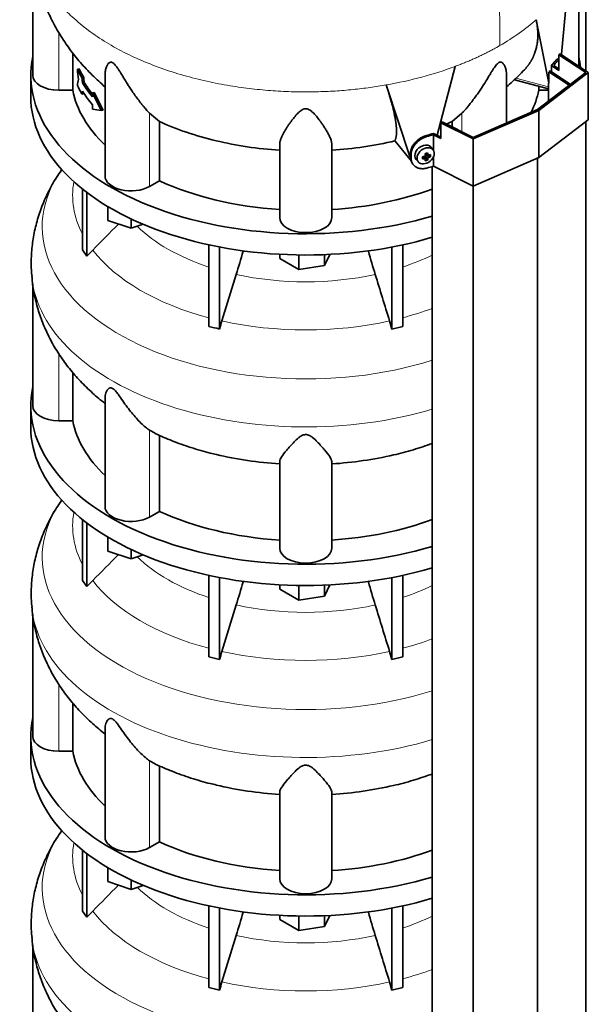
# Model space of a CAD drawing. Header units: millimetres. Extents: x 455 to 1347, y -2538 to 1816.
# Tile 10 of 33: x 1049 to 1344, y -1596 to -1085. Entities that reach past the tile are written whole.
import ezdxf

# ---------------------------------------------------------------- set-up
doc = ezdxf.new("R2010")
doc.units = ezdxf.units.MM
for name, color, linetype in [('M5X8_UNI7687', 7, 'Continuous'), ('MID_344-6', 7, 'Continuous'), ('VSI344-454_TERMI', 7, 'Continuous'), ('VSI344-454_TESTA', 7, 'Continuous'), ('VSI344_DIFFUSORE', 7, 'Continuous')]:
    doc.layers.add(name, color=color, linetype=linetype)

# ---------------------------------------------------------------- blocks, each defined once
blk = doc.blocks.new('SE4')
at = {"layer": 'M5X8_UNI7687', "color": 7, "linetype": 'Continuous', "lineweight": 35}
for p, q in [((1259.51, -1154.17), (1260.68, -1155.17)), ((1259.59, -1154.24), (1259.59, -1155.12)), ((1263.32, -1152.46), (1262.32, -1151.11)), ((1254.54, -1157.39), (1255.65, -1158.65)), ((1257.72, -1157.13), (1258.08, -1155.94)), ((1259.25, -1157.11), (1258.55, -1155.86)), ((1260.47, -1157.73), (1259.56, -1155.76)), ((1261.96, -1155.99), (1260.01, -1155.23))]:
    blk.add_line(p, q, dxfattribs=at)
at = {"layer": 'M5X8_UNI7687', "color": 4, "linetype": 'Continuous', "lineweight": 9}
for p, q in [((1259.64, -1154.14), (1260.57, -1154.94)), ((1258.83, -1156.97), (1258.24, -1155.92)), ((1260.57, -1156.91), (1259.56, -1155.76)), ((1260.01, -1155.23), (1261.02, -1156.38))]:
    blk.add_line(p, q, dxfattribs=at)
at = {"layer": 'M5X8_UNI7687', "color": 7, "linetype": 'Continuous', "lineweight": 35}
for centre, major_axis, ratio, start_param, end_param in [((1328.25, -1113.81), (1.3, 4.83), 0.345066, 0.569254, 0.777666), ((1258.36, -1154.16), (3.89, 3.14), 0.739997, 0, 3.172175), ((1256.67, -1154.57), (8.97, 2.29), 0.035701, -1.293098, -1.143406), ((1255.89, -1150.88), (2.06, -9.79), 0.279258, 1.046834, 1.161394), ((1255.61, -1150.96), (3.16, -9.49), 0.408248, 1.007206, 1.121766), ((1258.36, -1154.16), (3.89, 3.14), 0.739997, 6.252603, 6.283185), ((1255.75, -1151.05), (9.99, 0.43), 0.510658, -1.393505, -1.278945), ((1259.45, -1151.32), (-1.01, -9.2), 0.152739, -1.021742, -0.87205), ((1255.75, -1150.8), (9.99, -0.48), 0.639648, -1.340934, -1.226375), ((1255.89, -1150.88), (2.06, -9.79), 0.279258, 0.690017, 0.804576), ((1256.67, -1149.57), (7.61, -5.28), 0.901051, 5.557555, 5.707247), ((1259.82, -1155.41), (0.391, 0.312), 0.744948, 1.56038, 2.087178), ((1260.02, -1155.64), (-0.449, 0.845), 0.482969, 0.934611, 1.452812), ((1260.02, -1155.64), (-0.837, 0.408), 0.40333, 4.914112, 5.432313), ((1255.61, -1150.96), (3.16, -9.49), 0.408248, 0.650389, 0.764948), ((1255.75, -1151.05), (9.99, 0.43), 0.510658, -1.036687, -0.922127), ((1255.75, -1150.8), (9.99, -0.48), 0.639648, -0.984117, -0.869557), ((1253.9, -1152.82), (6.65, -6.44), 0.71261, 0.529363, 0.679055)]:
    blk.add_ellipse(centre, major_axis=major_axis, ratio=ratio, start_param=start_param, end_param=end_param, dxfattribs=at)
blk.add_ellipse((1259.42, -1155.47), major_axis=(-3.84, -3.1), ratio=0.739997, dxfattribs=at)
for points in [[(1258.83, -1155.81), (1258.85, -1155.81), (1258.88, -1155.8), (1258.93, -1155.78), (1258.97, -1155.77), (1259.01, -1155.74), (1259.05, -1155.72), (1259.09, -1155.69), (1259.12, -1155.65), (1259.16, -1155.62), (1259.19, -1155.58), (1259.22, -1155.54), (1259.24, -1155.5), (1259.25, -1155.46), (1259.27, -1155.41), (1259.28, -1155.37), (1259.28, -1155.33), (1259.28, -1155.3), (1259.28, -1155.28)], [(1259.28, -1157.26), (1259.28, -1157.24), (1259.28, -1157.22), (1259.28, -1157.18), (1259.27, -1157.15), (1259.25, -1157.12), (1259.24, -1157.09), (1259.22, -1157.07), (1259.19, -1157.04), (1259.16, -1157.02), (1259.12, -1157), (1259.09, -1156.98), (1259.05, -1156.97), (1259.01, -1156.97), (1258.97, -1156.96), (1258.93, -1156.96), (1258.88, -1156.96), (1258.85, -1156.97), (1258.83, -1156.97)], [(1260.57, -1154.94), (1260.57, -1154.95), (1260.57, -1154.98), (1260.58, -1155.02), (1260.6, -1155.06), (1260.61, -1155.09), (1260.63, -1155.12), (1260.65, -1155.15), (1260.68, -1155.18), (1260.71, -1155.2), (1260.75, -1155.22), (1260.78, -1155.23), (1260.82, -1155.24), (1260.86, -1155.25), (1260.9, -1155.25), (1260.93, -1155.24), (1260.98, -1155.24), (1261.01, -1155.23), (1261.02, -1155.22)], [(1261.02, -1156.38), (1261.01, -1156.39), (1260.98, -1156.4), (1260.93, -1156.42), (1260.9, -1156.44), (1260.86, -1156.47), (1260.82, -1156.5), (1260.78, -1156.53), (1260.75, -1156.56), (1260.71, -1156.6), (1260.68, -1156.64), (1260.65, -1156.68), (1260.63, -1156.72), (1260.61, -1156.76), (1260.6, -1156.79), (1260.58, -1156.83), (1260.57, -1156.87), (1260.57, -1156.9), (1260.57, -1156.91)]]:
    blk.add_open_spline(points, degree=3, dxfattribs=at)
at = {"layer": 'MID_344-6', "color": 7, "linetype": 'Continuous', "lineweight": 35}
for p, q in [((1342.42, -1111.46), (1342.42, -1037.48)), ((1333.81, -1118.93), (1323.27, -1111.93)), ((1323.47, -1111.7), (1323.92, -1111.48)), ((1323.92, -1111.48), (1334.43, -1118.46)), ((1323.16, -1117.86), (1323.16, -1127.09)), ((1342.42, -2191.74), (1342.42, -1137.79)), ((1317.36, -2210.95), (1317.36, -1156.76)), ((1262.81, -1161.07), (1262.81, -2215.34)), ((1284.1, -2225.42), (1284.1, -1171.23))]:
    blk.add_line(p, q, dxfattribs=at)
at = {"layer": 'VSI344-454_TERMI', "color": 7, "linetype": 'Continuous', "lineweight": 35}
for p, q in [((1328.47, -1103.07), (1329.18, -1102.66)), ((1342.42, -1112.34), (1328.47, -1103.07)), ((1328.47, -1103.07), (1328.47, -1111.24)), ((1329.18, -1102.66), (1343.71, -1112.31)), ((1317.36, -1131.54), (1342.42, -1112.34)), ((1343.71, -1112.31), (1318.07, -1131.95)), ((1324.57, -1108.65), (1328.47, -1111.24)), ((1324.57, -1111.91), (1324.57, -1108.65)), ((1325.77, -1108.56), (1328.47, -1110.36)), ((1343.71, -1112.31), (1343.71, -1136.81)), ((1318.07, -1131.95), (1284.05, -1146.75)), ((1284.1, -1146.01), (1317.36, -1131.54)), ((1318.07, -1131.95), (1318.07, -1156.45)), ((1267.34, -1138.36), (1268.05, -1137.95)), ((1284.05, -1146.75), (1267.34, -1138.36)), ((1267.34, -1138.36), (1267.34, -1146.53)), ((1268.05, -1137.95), (1284.1, -1146.01)), ((1343.71, -1136.81), (1318.07, -1156.45)), ((1263.57, -1143.87), (1267.34, -1145.76)), ((1263.42, -1152.6), (1263.42, -1144.56)), ((1263.42, -1144.56), (1267.34, -1146.53)), ((1284.05, -1146.75), (1284.05, -1171.25)), ((1251.51, -1156.07), (1251.51, -1154.44)), ((1251.89, -1156.61), (1251.89, -1154.98)), ((1252.49, -1159.3), (1252.87, -1159.84)), ((1263.42, -1160.89), (1263.42, -1156.17)), ((1318.07, -1156.45), (1284.05, -1171.25)), ((1284.05, -1171.25), (1263.42, -1160.89))]:
    blk.add_line(p, q, dxfattribs=at)
at = {"layer": 'VSI344-454_TERMI', "color": 4, "linetype": 'Continuous', "lineweight": 9}
for p, q in [((1327.42, -1106.65), (1326.49, -1106.43)), ((1259.74, -1144.98), (1260.11, -1145.51)), ((1251.51, -1154.44), (1251.89, -1154.98)), ((1251.89, -1156.61), (1251.51, -1156.07))]:
    blk.add_line(p, q, dxfattribs=at)
at = {"layer": 'VSI344-454_TERMI', "color": 7, "linetype": 'Continuous', "lineweight": 35}
for centre, major_axis, start_param, end_param in [((1197.29, -1070.38), (143.5, 0), -0.480069, -0.450192), ((1197.29, -1070.38), (144.5, 0), -0.475352, -0.449757), ((1197.29, -1070.38), (143.5, 0), -1.120604, -1.090727), ((1197.29, -1070.38), (144.5, 0), -1.121039, -1.095444), ((1197.29, -1086.71), (144.5, 0), -1.121039, -1.095444)]:
    blk.add_ellipse(centre, major_axis=major_axis, ratio=0.57735, start_param=start_param, end_param=end_param, dxfattribs=at)
for points, knots in [([(1326.49, -1106.43), (1326.54, -1106.38), (1326.62, -1106.28), (1326.75, -1106.14), (1326.88, -1106.01), (1327, -1105.88), (1327.13, -1105.77), (1327.25, -1105.66), (1327.37, -1105.56), (1327.49, -1105.47), (1327.61, -1105.38), (1327.73, -1105.31), (1327.84, -1105.25), (1328.03, -1105.15), (1328.29, -1105.06), (1328.56, -1105.04), (1328.72, -1105.06), (1328.78, -1105.08)], [0, 0, 0, 0, 0.0210181, 0.0419347, 0.0627717, 0.0835515, 0.1042965, 0.1250293, 0.1457726, 0.1665489, 0.1873807, 0.2082903, 0.2292998, 0.2504308, 0.312491, 0.3747066, 0.4161494, 0.4161494, 0.4161494, 0.4161494]), ([(1328.49, -1105.63), (1328.47, -1105.65), (1328.36, -1105.72), (1328.18, -1105.87), (1327.93, -1106.1), (1327.68, -1106.35), (1327.51, -1106.55), (1327.42, -1106.65)], [0.8203443, 0.8203443, 0.8203443, 0.8203443, 0.8334714, 0.8749845, 0.9164568, 0.9580689, 1, 1, 1, 1]), ([(1251.51, -1154.44), (1251.51, -1154.36), (1251.51, -1154.2), (1251.53, -1153.95), (1251.55, -1153.71), (1251.58, -1153.46), (1251.62, -1153.22), (1251.67, -1152.97), (1251.72, -1152.72), (1251.79, -1152.47), (1251.87, -1152.23), (1251.95, -1151.98), (1252.04, -1151.73), (1252.21, -1151.31), (1252.48, -1150.74), (1252.9, -1150.02), (1253.38, -1149.32), (1253.93, -1148.65), (1254.54, -1148.01), (1255.19, -1147.42), (1255.88, -1146.87), (1256.53, -1146.43), (1257.11, -1146.08), (1257.63, -1145.8), (1258.15, -1145.55), (1258.67, -1145.33), (1259.2, -1145.14), (1259.56, -1145.03), (1259.74, -1144.98)], [0, 0, 0, 0, 0.020997, 0.041893, 0.062713, 0.083477, 0.104209, 0.124931, 0.145666, 0.166436, 0.187265, 0.208173, 0.229184, 0.250319, 0.312379, 0.374611, 0.437429, 0.499972, 0.562502, 0.625327, 0.687534, 0.749602, 0.791735, 0.833469, 0.874983, 0.916456, 0.958068, 1, 1, 1, 1]), ([(1260.11, -1145.51), (1260.02, -1145.54), (1259.85, -1145.59), (1259.58, -1145.68), (1259.31, -1145.77), (1259.05, -1145.87), (1258.79, -1145.97), (1258.53, -1146.09), (1258.27, -1146.21), (1258.01, -1146.34), (1257.75, -1146.47), (1257.5, -1146.61), (1257.24, -1146.76), (1256.82, -1147.02), (1256.26, -1147.4), (1255.57, -1147.95), (1254.91, -1148.55), (1254.31, -1149.18), (1253.76, -1149.86), (1253.28, -1150.56), (1252.86, -1151.27), (1252.55, -1151.93), (1252.32, -1152.51), (1252.16, -1153.01), (1252.04, -1153.51), (1251.95, -1154), (1251.9, -1154.49), (1251.89, -1154.81), (1251.89, -1154.98)], [0, 0, 0, 0, 0.021018, 0.041934, 0.062771, 0.08355, 0.104295, 0.125028, 0.145771, 0.166547, 0.187379, 0.208288, 0.229298, 0.250429, 0.312489, 0.374705, 0.437522, 0.500061, 0.562591, 0.625422, 0.687637, 0.749714, 0.79185, 0.833578, 0.875077, 0.916526, 0.958107, 1, 1, 1, 1]), ([(1252.48, -1159.3), (1252.36, -1159.12), (1252.17, -1158.8), (1251.95, -1158.33), (1251.79, -1157.91), (1251.66, -1157.47), (1251.57, -1157.02), (1251.52, -1156.55), (1251.51, -1156.23), (1251.51, -1156.07)], [0.6886177, 0.6886177, 0.6886177, 0.6886177, 0.7497141, 0.7918499, 0.8335781, 0.8750765, 0.9165257, 0.958107, 1, 1, 1, 1]), ([(1251.89, -1156.61), (1251.89, -1156.69), (1251.89, -1156.85), (1251.9, -1157.09), (1251.92, -1157.32), (1251.96, -1157.55), (1252, -1157.78), (1252.04, -1158.01), (1252.1, -1158.23), (1252.17, -1158.44), (1252.24, -1158.66), (1252.33, -1158.87), (1252.42, -1159.07), (1252.59, -1159.41), (1252.86, -1159.85), (1253.28, -1160.36), (1253.76, -1160.83), (1254.31, -1161.23), (1254.91, -1161.56), (1255.57, -1161.83), (1256.26, -1162.02), (1256.91, -1162.13), (1257.49, -1162.17), (1258.01, -1162.18), (1258.53, -1162.15), (1259.05, -1162.08), (1259.58, -1161.98), (1259.94, -1161.89), (1260.11, -1161.84)], [0, 0, 0, 0, 0.020996, 0.041893, 0.062713, 0.083477, 0.104209, 0.124931, 0.145666, 0.166436, 0.187264, 0.208173, 0.229184, 0.250319, 0.312379, 0.374611, 0.437429, 0.499972, 0.562503, 0.625328, 0.687536, 0.749604, 0.791737, 0.833471, 0.874985, 0.916457, 0.958069, 1, 1, 1, 1])]:
    blk.add_open_spline(points, degree=3, knots=knots, dxfattribs=at)
at = {"layer": 'VSI344-454_TESTA', "color": 7, "linetype": 'Continuous', "lineweight": 35}
for p, q in [((1055.79, -1052.25), (1055.79, -1113.66)), ((1338.79, -1109.05), (1338.79, -1052.22)), ((1329.76, -1102.71), (1333.41, -1064.22)), ((1323.23, -1117.73), (1316.72, -1084.88)), ((1076.55, -1102.11), (1076.55, -1121.45)), ((1079.88, -1110.33), (1078.95, -1110.56)), ((1093.28, -1113.36), (1093.28, -1165.91)), ((1265.48, -1144.83), (1274.77, -1109.1)), ((1301.3, -1138.52), (1301.3, -1113.36)), ((1323.27, -1111.93), (1323.27, -1117.74)), ((1082.23, -1114.82), (1081.3, -1115.04)), ((1082.53, -1117.44), (1081.61, -1117.66)), ((1305.55, -1116.06), (1323.16, -1120.8)), ((1076.55, -1121.45), (1069.29, -1121.45)), ((1082.23, -1123.25), (1081.3, -1123.47)), ((1087.7, -1122.58), (1086.78, -1122.81)), ((1091.32, -1131.99), (1086.78, -1122.81)), ((1086.78, -1122.81), (1086.78, -1124.91)), ((1092.25, -1131.77), (1087.7, -1122.58)), ((1251.28, -1155.86), (1238.98, -1118.74)), ((1318.04, -1119.43), (1318.04, -1121.45)), ((1323.16, -1121.45), (1318.04, -1121.45)), ((1086.78, -1129.13), (1086.78, -1131.24)), ((1091.32, -1131.99), (1086.78, -1131.24)), ((1092.25, -1131.77), (1091.32, -1131.99)), ((1121.46, -1137.68), (1116.33, -1133.4)), ((1278.26, -1133.4), (1273.13, -1137.68)), ((1121.46, -1137.68), (1121.46, -1168.46)), ((1273.13, -1137.68), (1273.13, -1140.5)), ((1243.51, -1147.75), (1243.54, -1147.5)), ((1243.55, -1147.82), (1252.05, -1158.34)), ((1183.79, -1187.56), (1183.79, -1149.53)), ((1210.79, -1187.56), (1210.79, -1149.53)), ((1121.46, -1168.46), (1116.33, -1171.43))]:
    blk.add_line(p, q, dxfattribs=at)
at = {"layer": 'VSI344-454_TESTA', "color": 4, "linetype": 'Continuous', "lineweight": 9}
for p, q in [((1069.29, -1121.45), (1069.29, -1091.39)), ((1306.21, -1115.2), (1323.16, -1119.76)), ((1116.33, -1171.43), (1116.33, -1133.4)), ((1278.26, -1143.08), (1278.26, -1133.4)), ((1243.54, -1147.5), (1251.97, -1157.94))]:
    blk.add_line(p, q, dxfattribs=at)
at = {"layer": 'VSI344-454_TESTA', "color": 7, "linetype": 'Continuous', "lineweight": 35}
for centre, major_axis, start_param, end_param in [((1197.29, -1092.29), (-122.5, 0), 0.261186, 0.327396), ((1197.29, -1092.29), (-121.5, 0), 0.260097, 0.326857), ((1069.29, -1113.66), (13.5, 0), 3.141593, 4.712389), ((1197.29, -1094.4), (-122.5, 0), 0.335083, 0.446047), ((1197.29, -1094.4), (-121.5, 0), 0.334608, 0.428513), ((1197.29, -1113.66), (-121.5, 0), 0.111341, 0.543224), ((1197.29, -1100.73), (-122.5, 0), 0.261186, 0.327396), ((1197.29, -1098.62), (-122.5, 0), 0.335083, 0.446047), ((1197.29, -1113.66), (121.5, 0), 6.004526, 6.171844), ((1106.78, -1165.91), (13.5, 0), 3.141593, 5.497787), ((1197.29, -1113.66), (-121.5, 0), 0.896739, 1.459455), ((1197.29, -1113.66), (121.5, 0), 4.82373, 5.281941), ((1197.29, -1187.56), (13.5, 0), 3.141593, 6.283185)]:
    blk.add_ellipse(centre, major_axis=major_axis, ratio=0.57735, start_param=start_param, end_param=end_param, dxfattribs=at)
at = {"layer": 'VSI344-454_TESTA', "color": 4, "linetype": 'Continuous', "lineweight": 9}
blk.add_ellipse((1197.29, -1040.15), major_axis=(142.36, 0), ratio=0.57735, start_param=5.009578, end_param=5.287871, dxfattribs=at)
blk.add_open_spline([(1278.8, -975.82), (1279.83, -980.38), (1282.63, -990.04), (1287.76, -1005.38), (1292.13, -1021.26), (1294.78, -1036.28), (1296.35, -1050.37), (1297.24, -1063.92), (1297.71, -1077.16), (1297.85, -1088.49), (1297.95, -1095.53), (1297.95, -1098.26)], degree=3, knots=[0, 0, 0, 0, 0.117079, 0.240569, 0.360617, 0.476421, 0.590288, 0.703407, 0.816259, 0.929029, 1, 1, 1, 1], dxfattribs=at)
for points, weights in [([(1054.94, -1040.18), (1054.99, -1106.01), (1148.28, -1134.77), (1238.98, -1118.74)], [0.668551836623, 0.547083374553, 0.657566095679, 1]), ([(1274.77, -1109.1), (1283.14, -1105.96), (1290.9, -1102.34), (1297.95, -1098.26)], [1, 0.996331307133, 0.996331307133, 1])]:
    blk.add_rational_spline(points, weights, degree=3, dxfattribs=at)
at = {"layer": 'VSI344-454_TESTA', "color": 7, "linetype": 'Continuous', "lineweight": 35}
for points, knots in [([(1055, -1040.21), (1055.03, -1042.81), (1055.09, -1047.74), (1056.13, -1056.1), (1057.92, -1064.66), (1060.48, -1073.06), (1063.74, -1081.18), (1067.69, -1089.02), (1072.3, -1096.53), (1077.56, -1103.69), (1083.46, -1110.51), (1088.74, -1115.7), (1092.13, -1118.72), (1093.21, -1119.64)], [0, 0, 0, 0, 0.0696745, 0.1566574, 0.2431975, 0.329521, 0.415867, 0.5024922, 0.5896742, 0.6777117, 0.766919, 0.8576112, 0.8997453, 0.8997453, 0.8997453, 0.8997453]), ([(1310.63, -1110.86), (1310.69, -1110.79), (1310.87, -1110.61), (1311.14, -1110.3), (1311.45, -1109.95), (1311.75, -1109.59), (1312.05, -1109.23), (1312.34, -1108.86), (1312.62, -1108.49), (1312.89, -1108.11), (1313.16, -1107.73), (1313.41, -1107.34), (1313.66, -1106.95), (1313.91, -1106.56), (1314.14, -1106.16), (1314.37, -1105.76), (1314.59, -1105.35), (1314.8, -1104.94), (1315, -1104.53), (1315.2, -1104.11), (1315.38, -1103.68), (1315.56, -1103.26), (1315.74, -1102.83), (1315.98, -1102.2), (1316.26, -1101.37), (1316.58, -1100.32), (1316.84, -1099.26), (1317.07, -1098.2), (1317.25, -1097.12), (1317.39, -1096.03), (1317.49, -1094.93), (1317.56, -1093.83), (1317.58, -1092.72), (1317.56, -1091.61), (1317.51, -1090.5), (1317.42, -1089.38), (1317.3, -1088.25), (1317.14, -1087.13), (1316.95, -1086.01), (1316.79, -1085.26), (1316.72, -1084.88)], [0.1920912, 0.1920912, 0.1920912, 0.1920912, 0.2005107, 0.2147742, 0.2290298, 0.2432778, 0.2575181, 0.2717506, 0.2859755, 0.3001927, 0.3144023, 0.3286042, 0.3427985, 0.3569852, 0.3711642, 0.3853356, 0.3994995, 0.4136557, 0.4278043, 0.4419454, 0.4560788, 0.4702047, 0.484323, 0.4984337, 0.5315552, 0.5644411, 0.5970912, 0.6295054, 0.6616835, 0.6936252, 0.7253304, 0.756799, 0.7880306, 0.8190252, 0.8497823, 0.8803019, 0.9105837, 0.9406275, 0.970433, 1, 1, 1, 1]), ([(1116.33, -1133.4), (1116.11, -1133.16), (1115.67, -1132.69), (1114.97, -1131.9), (1114.16, -1130.96), (1113.22, -1129.85), (1111.9, -1128.23), (1110.33, -1126.19), (1108.6, -1123.81), (1107.05, -1121.57), (1105.69, -1119.5), (1104.48, -1117.61), (1103.1, -1115.38), (1101.85, -1113.3), (1100.65, -1111.36), (1099.84, -1110.09), (1099.04, -1108.94), (1098.25, -1107.95), (1097.4, -1107.17), (1096.59, -1106.83), (1095.95, -1106.91), (1095.41, -1107.22), (1094.94, -1107.69), (1094.36, -1108.54), (1093.9, -1109.6), (1093.55, -1110.83), (1093.35, -1111.92), (1093.29, -1112.78), (1093.28, -1113.26), (1093.28, -1113.36)], [0, 0, 0, 0, 0.020247, 0.0413012, 0.0631676, 0.0911499, 0.1206822, 0.1725651, 0.2189806, 0.2600001, 0.2962057, 0.3283254, 0.3570821, 0.4069553, 0.4285992, 0.4484587, 0.4665056, 0.4826091, 0.4971306, 0.5113122, 0.5266668, 0.543344, 0.562023, 0.5826937, 0.6304427, 0.6595254, 0.6923195, 0.7261108, 0.7344182, 0.7344182, 0.7344182, 0.7344182]), ([(1301.3, -1113.36), (1301.3, -1113.2), (1301.29, -1112.34), (1301.09, -1110.88), (1300.53, -1109.12), (1299.84, -1107.88), (1299.18, -1107.21), (1298.62, -1106.92), (1298.09, -1106.83), (1297.36, -1107.07), (1296.56, -1107.71), (1295.8, -1108.6), (1295.03, -1109.68), (1294.25, -1110.86), (1293.41, -1112.2), (1292.19, -1114.21), (1290.48, -1117.03), (1288.62, -1119.95), (1286.91, -1122.49), (1285.37, -1124.67), (1283.75, -1126.86), (1282.15, -1128.9), (1280.71, -1130.64), (1279.41, -1132.14), (1278.63, -1132.99), (1278.26, -1133.4)], [0.265607, 0.265607, 0.265607, 0.265607, 0.2789295, 0.3409942, 0.392778, 0.4359518, 0.4604978, 0.4716154, 0.4871189, 0.5000341, 0.5129562, 0.5284792, 0.5444389, 0.5641957, 0.583938, 0.6074587, 0.6593255, 0.7214848, 0.7571561, 0.7963778, 0.8446458, 0.8874257, 0.9275339, 0.9650516, 1, 1, 1, 1]), ([(1301.32, -1119.67), (1303.49, -1117.84), (1306.8, -1114.85), (1309.52, -1111.96), (1310.58, -1110.83)], [0.4382336, 0.4382336, 0.4382336, 0.4382336, 0.8145883, 1, 1, 1, 1]), ([(1243.54, -1147.5), (1243.57, -1147.45), (1243.62, -1147.33), (1243.7, -1147.15), (1243.77, -1146.96), (1243.84, -1146.77), (1243.9, -1146.56), (1243.96, -1146.35), (1244.02, -1146.13), (1244.07, -1145.9), (1244.11, -1145.67), (1244.16, -1145.43), (1244.19, -1145.18), (1244.23, -1144.92), (1244.26, -1144.66), (1244.28, -1144.38), (1244.3, -1144.11), (1244.32, -1143.82), (1244.33, -1143.53), (1244.34, -1143.23), (1244.34, -1142.92), (1244.34, -1142.61), (1244.33, -1142.29), (1244.32, -1141.96), (1244.31, -1141.62), (1244.29, -1141.28), (1244.27, -1140.93), (1244.24, -1140.58), (1244.21, -1140.22), (1244.18, -1139.85), (1244.14, -1139.48), (1244.09, -1139.1), (1244.05, -1138.71), (1244, -1138.31), (1243.94, -1137.91), (1243.88, -1137.51), (1243.79, -1136.91), (1243.65, -1136.11), (1243.47, -1135.09), (1243.26, -1134.05), (1243.03, -1132.98), (1242.79, -1131.88), (1242.52, -1130.77), (1242.24, -1129.64), (1241.94, -1128.49), (1241.62, -1127.32), (1241.29, -1126.13), (1240.94, -1124.93), (1240.57, -1123.72), (1240.2, -1122.49), (1239.8, -1121.25), (1239.4, -1120), (1239.12, -1119.16), (1238.98, -1118.74)], [0, 0, 0, 0, 0.014374, 0.02874, 0.043097, 0.057447, 0.071789, 0.086123, 0.100449, 0.114767, 0.129077, 0.143379, 0.157674, 0.171961, 0.186239, 0.200511, 0.214774, 0.22903, 0.243278, 0.257518, 0.27175, 0.285975, 0.300193, 0.314402, 0.328604, 0.342798, 0.356985, 0.371164, 0.385335, 0.399499, 0.413655, 0.427804, 0.441945, 0.456079, 0.470204, 0.484323, 0.498433, 0.531555, 0.564441, 0.597091, 0.629505, 0.661683, 0.693625, 0.72533, 0.756799, 0.78803, 0.819025, 0.849782, 0.880302, 0.910583, 0.940627, 0.970433, 1, 1, 1, 1]), ([(1210.79, -1149.53), (1210.79, -1149.35), (1210.77, -1148.98), (1210.68, -1148.38), (1210.51, -1147.68), (1210.25, -1146.86), (1209.77, -1145.67), (1209.04, -1144.18), (1208.06, -1142.44), (1207.05, -1140.82), (1206.05, -1139.31), (1205.08, -1137.94), (1203.9, -1136.33), (1202.71, -1134.83), (1201.47, -1133.48), (1200.58, -1132.61), (1199.65, -1131.88), (1198.67, -1131.31), (1197.54, -1131), (1196.36, -1131.14), (1195.34, -1131.61), (1194.41, -1132.27), (1193.52, -1133.07), (1192.29, -1134.35), (1191.09, -1135.81), (1189.88, -1137.41), (1188.9, -1138.79), (1187.96, -1140.17), (1186.81, -1141.97), (1185.78, -1143.74), (1184.93, -1145.42), (1184.33, -1146.83), (1183.89, -1148.22), (1183.82, -1149.11), (1183.79, -1149.53)], [0, 0, 0, 0, 0.020247, 0.041301, 0.063168, 0.09115, 0.120682, 0.172565, 0.218981, 0.26, 0.296206, 0.328325, 0.357082, 0.406955, 0.428599, 0.448459, 0.466506, 0.482609, 0.497131, 0.511312, 0.526667, 0.543344, 0.562023, 0.582694, 0.630443, 0.659525, 0.692319, 0.726111, 0.759233, 0.82594, 0.865768, 0.902245, 0.953307, 1, 1, 1, 1]), ([(1121.46, -1137.68), (1125.91, -1139.73), (1130.61, -1141.61), (1140.42, -1144.95), (1145.53, -1146.42), (1156.06, -1148.94), (1161.48, -1149.99), (1172.51, -1151.63), (1178.13, -1152.22), (1183.79, -1152.59)], [0, 0, 0, 0, 0.25, 0.25, 0.5, 0.5, 0.75, 0.75, 1, 1, 1, 1]), ([(1243.51, -1147.75), (1238.28, -1148.99), (1232.91, -1150.02), (1221.97, -1151.64), (1216.4, -1152.22), (1210.79, -1152.59)], [0, 0, 0, 0, 0.5, 0.5, 1, 1, 1, 1])]:
    blk.add_open_spline(points, degree=3, knots=knots, dxfattribs=at)
at = {"layer": 'VSI344-454_TESTA', "color": 4, "linetype": 'Continuous', "lineweight": 9}
blk.add_open_spline([(1316.72, -1084.88), (1311.3, -1089.7), (1305, -1094.19), (1297.95, -1098.26)], degree=3, dxfattribs=at)
at = {"layer": 'VSI344-454_TESTA', "color": 7, "linetype": 'Continuous', "lineweight": 35}
for points in [[(1079.45, -1115.83), (1079.28, -1114.07), (1079.11, -1112.32), (1078.95, -1110.56)], [(1079.45, -1115.83), (1079.28, -1116.88), (1079.11, -1117.94), (1078.95, -1118.99)], [(1081.61, -1117.66), (1081.5, -1116.79), (1081.4, -1115.91), (1081.3, -1115.04)], [(1082.53, -1117.44), (1082.43, -1116.57), (1082.33, -1115.69), (1082.23, -1114.82)], [(1081.61, -1121.88), (1081.5, -1122.41), (1081.4, -1122.94), (1081.3, -1123.47)], [(1273.13, -1137.68), (1272.14, -1138.13), (1271.14, -1138.58), (1270.13, -1139.02)], [(1267.42, -1140.16), (1267.18, -1140.26), (1266.94, -1140.35), (1266.7, -1140.45)]]:
    blk.add_open_spline(points, degree=3, dxfattribs=at)
at = {"layer": 'VSI344_DIFFUSORE', "color": 7, "linetype": 'Continuous', "lineweight": 35}
for p, q in [((1054.79, -1113.66), (1054.79, -1124.68)), ((1081.58, -1204.34), (1081.58, -1172.7)), ((1083.88, -1207.54), (1083.88, -1174.49)), ((1094.78, -1189.1), (1094.78, -1181.83)), ((1106.78, -1193.1), (1094.78, -1189.1)), ((1106.78, -1193.1), (1106.78, -1188.23)), ((1113.02, -1191.02), (1106.78, -1193.1)), ((1081.58, -1204.34), (1083.88, -1207.54)), ((1083.88, -1207.54), (1086.88, -1204.36)), ((1147.07, -1244.02), (1147.07, -1201.67)), ((1152.61, -1245.34), (1152.61, -1202.8)), ((1241.97, -1245.34), (1241.97, -1202.8)), ((1247.52, -1244.02), (1247.52, -1201.67)), ((1183.91, -1208.82), (1183.91, -1206.59)), ((1193.71, -1214.47), (1183.91, -1208.82)), ((1193.71, -1214.47), (1193.71, -1206.93)), ((1209.77, -1206.64), (1207.09, -1212.4)), ((1207.09, -1212.4), (1207.09, -1206.76)), ((1207.09, -1212.4), (1193.71, -1214.47)), ((1161.28, -1217.04), (1153.85, -1241.16)), ((1055.79, -1222.03), (1055.79, -1285.12)), ((1240.73, -1241.16), (1241.97, -1245.34)), ((1241.97, -1245.34), (1247.52, -1244.02)), ((1076.55, -1292.92), (1076.55, -1267.83)), ((1093.28, -1280.63), (1093.28, -1337.38)), ((1054.79, -1285.12), (1054.79, -1296.15)), ((1076.55, -1292.92), (1069.29, -1292.92)), ((1119.29, -1299.36), (1116.33, -1297.9)), ((1121.46, -1339.93), (1121.46, -1300.43)), ((1183.79, -1359.02), (1183.79, -1314.03)), ((1210.79, -1359.02), (1210.79, -1314.03)), ((1121.46, -1339.93), (1116.33, -1342.89)), ((1081.58, -1375.8), (1081.58, -1344.16)), ((1083.88, -1379), (1083.88, -1345.96)), ((1094.78, -1360.57), (1094.78, -1353.29)), ((1106.78, -1364.57), (1094.78, -1360.57)), ((1106.78, -1364.57), (1106.78, -1359.69)), ((1113.02, -1362.49), (1106.78, -1364.57)), ((1147.07, -1415.48), (1147.07, -1373.14)), ((1247.52, -1415.48), (1247.52, -1373.14)), ((1081.58, -1375.8), (1083.88, -1379)), ((1083.88, -1379), (1086.88, -1375.83)), ((1152.61, -1416.81), (1152.61, -1374.27)), ((1183.91, -1380.28), (1183.91, -1378.05)), ((1193.71, -1385.94), (1193.71, -1378.39)), ((1209.77, -1378.1), (1207.09, -1383.87)), ((1207.09, -1383.87), (1207.09, -1378.22)), ((1241.97, -1416.81), (1241.97, -1374.27)), ((1193.71, -1385.94), (1183.91, -1380.28)), ((1207.09, -1383.87), (1193.71, -1385.94)), ((1161.28, -1388.51), (1153.85, -1412.62)), ((1055.79, -1393.49), (1055.79, -1456.59)), ((1240.73, -1412.62), (1241.97, -1416.81)), ((1241.97, -1416.81), (1247.52, -1415.48)), ((1076.55, -1464.38), (1076.55, -1439.29)), ((1093.28, -1452.09), (1093.28, -1508.84)), ((1054.79, -1456.59), (1054.79, -1467.61)), ((1076.55, -1464.38), (1069.29, -1464.38)), ((1119.29, -1470.83), (1116.33, -1469.36)), ((1121.46, -1511.39), (1121.46, -1471.9)), ((1183.79, -1530.49), (1183.79, -1485.5)), ((1210.79, -1530.49), (1210.79, -1485.5)), ((1121.46, -1511.39), (1116.33, -1514.35)), ((1081.58, -1547.26), (1081.58, -1515.63)), ((1083.88, -1550.46), (1083.88, -1517.42)), ((1094.78, -1532.03), (1094.78, -1524.76)), ((1106.78, -1536.03), (1094.78, -1532.03)), ((1106.78, -1536.03), (1106.78, -1531.16)), ((1113.02, -1533.95), (1106.78, -1536.03)), ((1081.58, -1547.26), (1083.88, -1550.46)), ((1083.88, -1550.46), (1086.88, -1547.29)), ((1147.07, -1586.95), (1147.07, -1544.6)), ((1152.61, -1588.27), (1152.61, -1545.73)), ((1241.97, -1588.27), (1241.97, -1545.73)), ((1247.52, -1586.95), (1247.52, -1544.6)), ((1183.91, -1551.75), (1183.91, -1549.52)), ((1193.71, -1557.4), (1183.91, -1551.75)), ((1193.71, -1557.4), (1193.71, -1549.86)), ((1209.77, -1549.57), (1207.09, -1555.33)), ((1207.09, -1555.33), (1207.09, -1549.69)), ((1207.09, -1555.33), (1193.71, -1557.4)), ((1161.28, -1559.97), (1153.85, -1584.08)), ((1055.79, -1564.96), (1055.79, -1628.05)), ((1240.73, -1584.08), (1241.97, -1588.27)), ((1241.97, -1588.27), (1247.52, -1586.95))]:
    blk.add_line(p, q, dxfattribs=at)
at = {"layer": 'VSI344_DIFFUSORE', "color": 4, "linetype": 'Continuous', "lineweight": 9}
for p, q in [((1069.29, -1292.92), (1069.29, -1258.09)), ((1116.33, -1342.89), (1116.33, -1297.9)), ((1069.29, -1464.38), (1069.29, -1429.55)), ((1116.33, -1514.35), (1116.33, -1469.36))]:
    blk.add_line(p, q, dxfattribs=at)
at = {"layer": 'VSI344_DIFFUSORE', "color": 7, "linetype": 'Continuous', "lineweight": 35}
for centre, major_axis, start_param, end_param in [((1197.29, -1113.66), (142.5, 0), 3.023053, 5.190143), ((1197.29, -1113.66), (142.5, 0), 0.049395, 0.118539), ((1197.29, -1124.68), (142.5, 0), 3.141593, 5.190143), ((1197.29, -1285.12), (142.5, 0), 3.023053, 5.190143), ((1069.29, -1285.12), (13.5, 0), 3.141604, 4.712389), ((1197.29, -1296.15), (142.5, 0), 3.141593, 5.190143), ((1197.29, -1285.12), (-121.5, 0), 0.111341, 0.543224), ((1197.29, -1245.62), (-121.5, 0), 1.179603, 1.459455), ((1197.29, -1245.62), (121.5, 0), 4.82373, 5.096038), ((1106.78, -1337.38), (13.5, 0), 3.141581, 5.497787), ((1197.29, -1285.12), (-121.5, 0), 0.896739, 1.459455), ((1197.29, -1285.12), (121.5, 0), 4.82373, 5.281941), ((1197.29, -1359.02), (13.5, 0), 3.141593, 6.283185), ((1197.29, -1456.59), (142.5, 0), 3.023053, 5.190143), ((1069.29, -1456.59), (13.5, 0), 3.141604, 4.712389), ((1197.29, -1456.59), (-121.5, 0), 0.111341, 0.543224), ((1197.29, -1467.61), (142.5, 0), 3.141593, 5.190143), ((1197.29, -1417.09), (-121.5, 0), 1.179603, 1.459455), ((1197.29, -1417.09), (121.5, 0), 4.82373, 5.096038), ((1106.78, -1508.84), (13.5, 0), 3.141581, 5.497787), ((1197.29, -1456.59), (-121.5, 0), 0.896739, 1.459455), ((1197.29, -1456.59), (121.5, 0), 4.82373, 5.281941), ((1197.29, -1530.49), (13.5, 0), 3.141593, 6.283185)]:
    blk.add_ellipse(centre, major_axis=major_axis, ratio=0.57735, start_param=start_param, end_param=end_param, dxfattribs=at)
at = {"layer": 'VSI344_DIFFUSORE', "color": 4, "linetype": 'Continuous', "lineweight": 9}
for centre, major_axis, start_param, end_param in [((1197.29, -1192.4), (136.58, 0), 2.759914, 5.212737), ((1197.29, -1176.08), (120.79, 0), 3.038624, 3.432735), ((1197.29, -1162.32), (-101.4, 0), 0.532702, 1.052595), ((1197.29, -1176.08), (-120.79, 0), 0.417538, 1.141984), ((1197.29, -1162.32), (101.4, 0), -1.052595, -0.868255), ((1197.29, -1214.08), (-142.13, 0), 0.049395, 2.049895), ((1197.29, -1162.32), (-101.4, 0), 1.207688, 1.933905), ((1197.29, -1176.08), (120.79, 0), -1.141984, -0.997489), ((1197.29, -1176.08), (-120.79, 0), 1.202936, 1.938657), ((1197.29, -1363.87), (136.58, 0), 2.759914, 5.212737), ((1197.29, -1347.55), (120.79, 0), 3.038624, 3.432735), ((1197.29, -1333.78), (-101.4, 0), 0.532702, 1.052595), ((1197.29, -1347.55), (-120.79, 0), 0.417538, 1.141984), ((1197.29, -1333.78), (101.4, 0), -1.052595, -0.868255), ((1197.29, -1333.78), (-101.4, 0), 1.207688, 1.933905), ((1197.29, -1385.55), (-142.13, 0), 0.049395, 2.049895), ((1197.29, -1347.55), (120.79, 0), -1.141984, -0.997489), ((1197.29, -1347.55), (-120.79, 0), 1.202936, 1.938657), ((1197.29, -1535.33), (136.58, 0), 2.759914, 5.212737), ((1197.29, -1519.01), (120.79, 0), 3.038624, 3.432735), ((1197.29, -1505.24), (-101.4, 0), 0.532702, 1.052595), ((1197.29, -1519.01), (-120.79, 0), 0.417538, 1.141984), ((1197.29, -1505.24), (101.4, 0), -1.052595, -0.868255), ((1197.29, -1557.01), (-142.13, 0), 0.049395, 2.049895), ((1197.29, -1505.24), (-101.4, 0), 1.207688, 1.933905), ((1197.29, -1519.01), (120.79, 0), -1.141984, -0.997489), ((1197.29, -1519.01), (-120.79, 0), 1.202936, 1.938657)]:
    blk.add_ellipse(centre, major_axis=major_axis, ratio=0.57735, start_param=start_param, end_param=end_param, dxfattribs=at)
at = {"layer": 'VSI344_DIFFUSORE', "color": 7, "linetype": 'Continuous', "lineweight": 35}
for points, knots in [([(1070.76, -1162.92), (1069.77, -1164.29), (1067.33, -1167.71), (1063.7, -1174.35), (1060.25, -1182.22), (1057.66, -1190.3), (1055.92, -1198.46), (1055.07, -1206.55), (1054.93, -1213.31), (1055.3, -1216.9), (1055.44, -1218.16)], [0, 0, 0, 0, 0.078619, 0.230203, 0.377933, 0.522295, 0.663865, 0.80325, 0.941066, 1, 1, 1, 1]), ([(1161.28, -1217.04), (1162.49, -1213.09), (1163.67, -1209.07), (1164.84, -1204.84), (1164.88, -1204.7), (1164.92, -1204.55)], [0, 0, 0, 0, 0.5, 0.5, 0.517961, 0.517961, 0.517961, 0.517961]), ([(1233.31, -1217.04), (1232.09, -1213.09), (1230.92, -1209.07), (1229.75, -1204.85), (1229.71, -1204.71), (1229.67, -1204.58)], [0, 0, 0, 0, 0.5, 0.5, 0.5169126, 0.5169126, 0.5169126, 0.5169126]), ([(1055.43, -1218.13), (1055.5, -1219.29), (1055.72, -1222.8), (1056.95, -1229.34), (1059.05, -1237.11), (1061.94, -1244.74), (1065.53, -1252.11), (1069.83, -1259.21), (1074.81, -1266.02), (1080.48, -1272.54), (1086.61, -1278.47), (1091.09, -1282.28), (1093.26, -1283.93)], [0, 0, 0, 0, 0.0379028, 0.1354913, 0.2330208, 0.3309259, 0.4296523, 0.5296517, 0.6313674, 0.7352036, 0.8414761, 0.9409991, 0.9409991, 0.9409991, 0.9409991]), ([(1116.33, -1297.9), (1114.96, -1296.92), (1113.45, -1295.64), (1110.31, -1292.57), (1108.7, -1290.8), (1105.56, -1286.95), (1104.01, -1284.85), (1101.66, -1281.49), (1100.87, -1280.33), (1099.61, -1278.6), (1099.17, -1278.02), (1098.22, -1276.93), (1097.68, -1276.41), (1096.67, -1275.86), (1096.23, -1275.84), (1095.55, -1276.01), (1095.28, -1276.18), (1094.57, -1276.77), (1094.23, -1277.27), (1093.51, -1278.71), (1093.28, -1279.69), (1093.28, -1280.64)], [0, 0, 0, 0, 0.125, 0.125, 0.25, 0.25, 0.375, 0.375, 0.4375, 0.4375, 0.46875, 0.46875, 0.5, 0.5, 0.53125, 0.53125, 0.5625, 0.5625, 0.625, 0.625, 0.7387976, 0.7387976, 0.7387976, 0.7387976]), ([(1119.21, -1299.55), (1122.42, -1300.99), (1128.03, -1303.47), (1137.73, -1306.86), (1145.64, -1309.23), (1149.9, -1310.18), (1151.09, -1310.44)], [0, 0, 0, 0, 0.289507, 0.596681, 0.903435, 1, 1, 1, 1]), ([(1210.79, -1314.03), (1210.79, -1313.38), (1210.39, -1312.56), (1209.08, -1310.55), (1208.17, -1309.38), (1206, -1306.8), (1204.75, -1305.38), (1202.52, -1303.11), (1201.72, -1302.33), (1200.31, -1301.24), (1199.81, -1300.89), (1198.63, -1300.3), (1197.93, -1300.08), (1196.48, -1300.12), (1195.8, -1300.37), (1194.65, -1300.97), (1194.16, -1301.32), (1192.77, -1302.42), (1191.99, -1303.19), (1189.79, -1305.42), (1188.54, -1306.86), (1186.39, -1309.42), (1185.5, -1310.56), (1184.2, -1312.55), (1183.79, -1313.39), (1183.79, -1314.03)], [0, 0, 0, 0, 0.125, 0.125, 0.25, 0.25, 0.375, 0.375, 0.4375, 0.4375, 0.46875, 0.46875, 0.5, 0.5, 0.53125, 0.53125, 0.5625, 0.5625, 0.625, 0.625, 0.75, 0.75, 0.875, 0.875, 1, 1, 1, 1]), ([(1242.66, -1310.7), (1242.73, -1310.68), (1246.1, -1309.99), (1253.15, -1308), (1259.59, -1305.89), (1262.82, -1304.74)], [0, 0, 0, 0, 0.0055326, 0.3063683, 0.6021094, 0.6021094, 0.6021094, 0.6021094]), ([(1070.76, -1334.39), (1069.77, -1335.75), (1067.33, -1339.17), (1063.7, -1345.81), (1060.25, -1353.69), (1057.66, -1361.77), (1055.92, -1369.92), (1055.07, -1378.01), (1054.93, -1384.78), (1055.3, -1388.36), (1055.44, -1389.62)], [0, 0, 0, 0, 0.078619, 0.230203, 0.377933, 0.522295, 0.663865, 0.80325, 0.941066, 1, 1, 1, 1]), ([(1161.28, -1388.51), (1162.49, -1384.55), (1163.67, -1380.54), (1164.84, -1376.31), (1164.88, -1376.16), (1164.92, -1376.01)], [0, 0, 0, 0, 0.5, 0.5, 0.517961, 0.517961, 0.517961, 0.517961]), ([(1233.31, -1388.51), (1232.09, -1384.55), (1230.92, -1380.54), (1229.75, -1376.32), (1229.71, -1376.18), (1229.67, -1376.04)], [0, 0, 0, 0, 0.5, 0.5, 0.5169126, 0.5169126, 0.5169126, 0.5169126]), ([(1055.43, -1389.6), (1055.5, -1390.75), (1055.72, -1394.27), (1056.95, -1400.8), (1059.05, -1408.58), (1061.94, -1416.21), (1065.53, -1423.57), (1069.83, -1430.67), (1074.81, -1437.48), (1080.48, -1444), (1086.61, -1449.94), (1091.09, -1453.75), (1093.26, -1455.39)], [0, 0, 0, 0, 0.0379028, 0.1354913, 0.2330208, 0.3309259, 0.4296523, 0.5296517, 0.6313674, 0.7352036, 0.8414761, 0.9409991, 0.9409991, 0.9409991, 0.9409991]), ([(1116.33, -1469.36), (1114.96, -1468.39), (1113.45, -1467.1), (1110.31, -1464.03), (1108.7, -1462.26), (1105.56, -1458.41), (1104.01, -1456.32), (1101.66, -1452.95), (1100.87, -1451.79), (1099.61, -1450.07), (1099.17, -1449.49), (1098.22, -1448.4), (1097.68, -1447.88), (1096.67, -1447.32), (1096.23, -1447.3), (1095.55, -1447.47), (1095.28, -1447.64), (1094.57, -1448.24), (1094.23, -1448.74), (1093.51, -1450.17), (1093.28, -1451.15), (1093.28, -1452.1)], [0, 0, 0, 0, 0.125, 0.125, 0.25, 0.25, 0.375, 0.375, 0.4375, 0.4375, 0.46875, 0.46875, 0.5, 0.5, 0.53125, 0.53125, 0.5625, 0.5625, 0.625, 0.625, 0.7387976, 0.7387976, 0.7387976, 0.7387976]), ([(1119.21, -1471.01), (1122.42, -1472.45), (1128.03, -1474.93), (1137.73, -1478.33), (1145.64, -1480.7), (1149.9, -1481.64), (1151.09, -1481.9)], [0, 0, 0, 0, 0.289507, 0.596681, 0.903435, 1, 1, 1, 1]), ([(1210.79, -1485.5), (1210.79, -1484.85), (1210.39, -1484.02), (1209.08, -1482.02), (1208.17, -1480.84), (1206, -1478.27), (1204.75, -1476.84), (1202.52, -1474.57), (1201.72, -1473.8), (1200.31, -1472.71), (1199.81, -1472.35), (1198.63, -1471.77), (1197.93, -1471.55), (1196.48, -1471.58), (1195.8, -1471.83), (1194.65, -1472.43), (1194.16, -1472.79), (1192.77, -1473.89), (1191.99, -1474.65), (1189.79, -1476.89), (1188.54, -1478.32), (1186.39, -1480.89), (1185.5, -1482.03), (1184.2, -1484.01), (1183.79, -1484.85), (1183.79, -1485.5)], [0, 0, 0, 0, 0.125, 0.125, 0.25, 0.25, 0.375, 0.375, 0.4375, 0.4375, 0.46875, 0.46875, 0.5, 0.5, 0.53125, 0.53125, 0.5625, 0.5625, 0.625, 0.625, 0.75, 0.75, 0.875, 0.875, 1, 1, 1, 1]), ([(1242.66, -1482.16), (1242.73, -1482.15), (1246.1, -1481.46), (1253.15, -1479.47), (1259.59, -1477.35), (1262.82, -1476.2)], [0, 0, 0, 0, 0.0055326, 0.3063683, 0.6021094, 0.6021094, 0.6021094, 0.6021094]), ([(1070.76, -1505.85), (1069.77, -1507.22), (1067.33, -1510.63), (1063.7, -1517.27), (1060.25, -1525.15), (1057.66, -1533.23), (1055.92, -1541.38), (1055.07, -1549.48), (1054.93, -1556.24), (1055.3, -1559.83), (1055.44, -1561.09)], [0, 0, 0, 0, 0.078619, 0.230203, 0.377933, 0.522295, 0.663865, 0.80325, 0.941066, 1, 1, 1, 1]), ([(1161.28, -1559.97), (1162.49, -1556.02), (1163.67, -1552), (1164.84, -1547.77), (1164.88, -1547.63), (1164.92, -1547.48)], [0, 0, 0, 0, 0.5, 0.5, 0.517961, 0.517961, 0.517961, 0.517961]), ([(1233.31, -1559.97), (1232.09, -1556.02), (1230.92, -1552), (1229.75, -1547.78), (1229.71, -1547.64), (1229.67, -1547.5)], [0, 0, 0, 0, 0.5, 0.5, 0.5169126, 0.5169126, 0.5169126, 0.5169126]), ([(1055.43, -1561.06), (1055.5, -1562.21), (1055.72, -1565.73), (1056.95, -1572.27), (1059.05, -1580.04), (1061.94, -1587.67), (1065.53, -1595.03), (1069.83, -1602.14), (1074.81, -1608.94), (1080.48, -1615.46), (1086.61, -1621.4), (1091.09, -1625.21), (1093.26, -1626.85)], [0, 0, 0, 0, 0.0379028, 0.1354913, 0.2330208, 0.3309259, 0.4296523, 0.5296517, 0.6313674, 0.7352036, 0.8414761, 0.9409991, 0.9409991, 0.9409991, 0.9409991])]:
    blk.add_open_spline(points, degree=3, knots=knots, dxfattribs=at)
for points in [[(1086.88, -1204.36), (1091.33, -1199.88), (1095.78, -1195.4), (1100.23, -1190.92)], [(1233.31, -1217.04), (1235.78, -1225.08), (1238.26, -1233.12), (1240.73, -1241.16)], [(1153.85, -1241.16), (1153.43, -1242.54), (1153.01, -1243.94), (1152.61, -1245.34)], [(1152.61, -1245.34), (1150.77, -1244.86), (1148.91, -1244.42), (1147.07, -1244.02)], [(1086.88, -1375.83), (1091.33, -1371.34), (1095.78, -1366.86), (1100.23, -1362.38)], [(1233.31, -1388.51), (1235.78, -1396.54), (1238.26, -1404.58), (1240.73, -1412.62)], [(1153.85, -1412.62), (1153.43, -1414), (1153.01, -1415.4), (1152.61, -1416.81)], [(1152.61, -1416.81), (1150.77, -1416.33), (1148.91, -1415.88), (1147.07, -1415.48)], [(1086.88, -1547.29), (1091.33, -1542.81), (1095.78, -1538.33), (1100.23, -1533.84)], [(1233.31, -1559.97), (1235.78, -1568.01), (1238.26, -1576.05), (1240.73, -1584.08)], [(1152.61, -1588.27), (1150.77, -1587.79), (1148.91, -1587.35), (1147.07, -1586.95)], [(1153.85, -1584.08), (1153.43, -1585.47), (1153.01, -1586.87), (1152.61, -1588.27)]]:
    blk.add_open_spline(points, degree=3, dxfattribs=at)

msp = doc.modelspace()

# ---------------------------------------------------------------- block references
msp.add_blockref('SE4', (0, 0))

doc.saveas('drawing.dxf')
